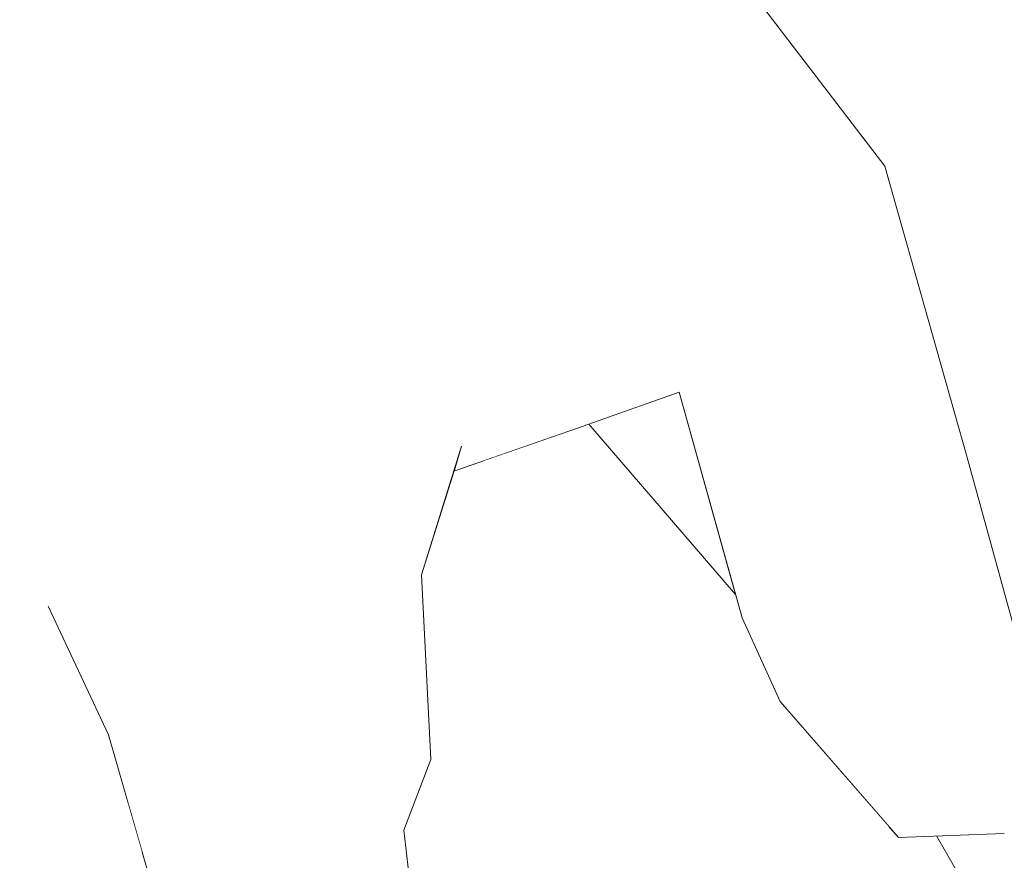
# Model space of a CAD drawing. Header units: millimetres. Extents: x 90539 to 127778, y -34922 to 14506.
# Tile 86 of 256: x 110708 to 110777, y 509 to 568. Entities that reach past the tile are written whole.
import ezdxf

# ---------------------------------------------------------------- set-up
doc = ezdxf.new("R2010")
doc.units = ezdxf.units.MM
doc.header["$MEASUREMENT"] = 0
doc.linetypes.add('Wipeout_Contour', pattern=[1000, 0, -1000])
for name, color, linetype in [('Nowe_A-Niepełnosprawni', 7, 'Continuous'), ('Nowe_A-Wymiary-Wewnętrzne', 7, 'Continuous'), ('Nowe_A-Wymiary-Zewnętrzne', 7, 'Continuous'), ('Nowe_A-Ściany-Działowe', 7, 'Continuous')]:
    doc.layers.add(name, color=color, linetype=linetype)
for name, color, linetype, lineweight in [('Nowe_A-Niepełnosprawni_Nr_pióra__4', 7, 'Continuous', 13), ('Nowe_A-Wymiary-Wewnętrzne_Nr_pióra__46', 5, 'Continuous', 15), ('Nowe_A-Wymiary-Zewnętrzne_Nr_pióra__46', 5, 'Continuous', 15)]:
    doc.layers.add(name, color=color, linetype=linetype, lineweight=lineweight)
for name, color, linetype, lineweight, true_color in [('Nowe_A-Wymiary-Wewnętrzne_Nr_pióra__45', 7, 'Continuous', 15, 0x40a5ff), ('Nowe_A-Wymiary-Wewnętrzne_Nr_pióra__85', 7, 'Continuous', 13, 0x80c2ff), ('Nowe_A-Wymiary-Zewnętrzne_Nr_pióra__45', 7, 'Continuous', 15, 0x40a5ff), ('Nowe_A-Wymiary-Zewnętrzne_Nr_pióra__85', 7, 'Continuous', 13, 0x80c2ff)]:
    doc.layers.add(name, color=color, linetype=linetype, lineweight=lineweight, true_color=true_color)
doc.styles.add('STYL_AUTOMATYCZNY_2', font='arial.ttf')
doc.dimstyles.new('STYL_AUTOMATYCZNY__1', dxfattribs={"dimtxt": 125, "dimasz": 47.5, "dimexe": 0.18, "dimexo": 20, "dimgap": 0, "dimtad": 1, "dimdec": 1, "dimlfac": 0.1, "dimzin": 0, "dimdsep": 46, "dimtxsty": 'STYL_AUTOMATYCZNY_2', "dimblk": 'ARROWHEAD_11', "dimblk1": 'ARROWHEAD_11', "dimblk2": 'ARROWHEAD_11', "dimcen": 0.09, "dimclrd": 256, "dimclre": 256, "dimclrt": 5, "dimadec": 1, "dimazin": 0, "dimtfac": 1, "dimtdec": 4, "dimtmove": 0, "dimatfit": 3, "dimfxl": 0, "dimtolj": 1, "dimtzin": 0, "dimarcsym": 0})

# ---------------------------------------------------------------- blocks, each defined once
blk = doc.blocks.new('ElemPrzekroju_23')
at = {"color": 254, "linetype": 'Wipeout_Contour', "lineweight": 0, "ltscale": 886058.081545}
blk.add_wipeout([(110740.469, 536.802), (110764.771, 508.597), (110769.247, 510.944), (110761.534, 519.81), (110758.833, 525.72), (110758.368, 527.388), (110747.998, 539.424), (110747.194, 539.14)], dxfattribs=at).dxf.layer = 'Nowe_A-Niepełnosprawni'
at = {"color": 254, "linetype": 'Wipeout_Contour', "lineweight": 0, "ltscale": 664672.424669}
blk.add_wipeout([(110764.771, 508.597), (110790.712, 463.893), (110797.894, 466.671), (110772.568, 510.314), (110769.885, 510.21), (110769.247, 510.944)], dxfattribs=at).dxf.layer = 'Nowe_A-Niepełnosprawni'
at = {"color": 254, "linetype": 'Wipeout_Contour', "lineweight": 0, "ltscale": 885948.133057}
blk.add_wipeout([(110734.912, 510.73), (110735.317, 507.313), (110749.442, 490.919), (110764.771, 508.597), (110740.469, 536.802), (110738.462, 536.104), (110736.178, 528.77), (110736.835, 515.72)], dxfattribs=at).dxf.layer = 'Nowe_A-Niepełnosprawni'
at = {"color": 254, "linetype": 'Wipeout_Contour', "lineweight": 0, "ltscale": 1772314.725868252}
blk.add_wipeout([(110787.055, 618), (110722.42, 618), (110724.192, 610.71), (110733.533, 595.38), (110750.772, 581.36), (110768.924, 557.64), (110774.743, 537.07), (110778.456, 523.53), (110779.106, 513.34), (110777.367, 510.5), (110772.568, 510.314), (110783.196, 492), (110792.835, 492), (110785.152, 502.45), (110777.961, 557.96), (110786.785, 604.12)], dxfattribs=at).dxf.layer = 'Nowe_A-Niepełnosprawni'
at = {"color": 254, "linetype": 'Wipeout_Contour', "lineweight": 0, "ltscale": 332238.754813}
blk.add_wipeout([(110747.343, 579.04), (110721.222, 590.42), (110765.77, 560.39)], dxfattribs=at).dxf.layer = 'Nowe_A-Niepełnosprawni'
at = {"color": 254, "linetype": 'Wipeout_Contour', "lineweight": 0, "ltscale": 332264.531795}
blk.add_wipeout([(110747.998, 539.424), (110758.368, 527.388), (110754.386, 541.68)], dxfattribs=at).dxf.layer = 'Nowe_A-Niepełnosprawni'
at = {"color": 254, "linetype": 'Wipeout_Contour', "lineweight": 0, "ltscale": 332330.019475}
blk.add_wipeout([(110772.813, 538.56), (110778.456, 523.53), (110774.743, 537.07)], dxfattribs=at).dxf.layer = 'Nowe_A-Niepełnosprawni'
at = {"color": 254, "linetype": 'Wipeout_Contour', "lineweight": 0, "ltscale": 332179.47078}
blk.add_wipeout([(110734.544, 493.72), (110726.858, 524.5), (110714.597, 524.33)], dxfattribs=at).dxf.layer = 'Nowe_A-Niepełnosprawni'
at = {"color": 254, "linetype": 'Wipeout_Contour', "lineweight": 0, "ltscale": 332217.851612}
blk.add_wipeout([(110750.631, 552.75), (110724.192, 555.98), (110739.006, 537.85)], dxfattribs=at).dxf.layer = 'Nowe_A-Niepełnosprawni'
at = {"color": 254, "linetype": 'Wipeout_Contour', "lineweight": 0, "ltscale": 332327.700594}
blk.add_wipeout([(110778.456, 523.53), (110772.813, 538.56), (110772.24, 524.21)], dxfattribs=at).dxf.layer = 'Nowe_A-Niepełnosprawni'
at = {"color": 254, "linetype": 'Wipeout_Contour', "lineweight": 0, "ltscale": 332292.351879}
blk.add_wipeout([(110764.483, 518.56), (110766.619, 537.52), (110757.695, 535.83)], dxfattribs=at).dxf.layer = 'Nowe_A-Niepełnosprawni'
at = {"color": 254, "linetype": 'Wipeout_Contour', "lineweight": 0, "ltscale": 442854.120861}
blk.add_wipeout([(110709.781, 526.56), (110707.766, 506.17), (110716.431, 509.188), (110715.504, 512.392)], dxfattribs=at).dxf.layer = 'Nowe_A-Niepełnosprawni'
at = {"color": 254, "linetype": 'Wipeout_Contour', "lineweight": 0, "ltscale": 332208.768904}
blk.add_wipeout([(110734.544, 493.72), (110737.047, 492.71), (110733.575, 512.57)], dxfattribs=at).dxf.layer = 'Nowe_A-Niepełnosprawni'
at = {"color": 254, "linetype": 'Wipeout_Contour', "lineweight": 0, "ltscale": 332219.066078}
blk.add_wipeout([(110724.192, 555.98), (110750.631, 552.75), (110740.095, 571.78)], dxfattribs=at).dxf.layer = 'Nowe_A-Niepełnosprawni'
at = {"color": 254, "linetype": 'Wipeout_Contour', "lineweight": 0, "ltscale": 332121.809622}
blk.add_wipeout([(110707.766, 506.17), (110709.781, 526.56), (110700.928, 514.88)], dxfattribs=at).dxf.layer = 'Nowe_A-Niepełnosprawni'
at = {"color": 254, "linetype": 'Wipeout_Contour', "lineweight": 0, "ltscale": 332294.151649}
blk.add_wipeout([(110769.885, 510.21), (110758.833, 525.72), (110761.534, 519.81)], dxfattribs=at).dxf.layer = 'Nowe_A-Niepełnosprawni'
at = {"color": 254, "linetype": 'Wipeout_Contour', "lineweight": 0, "ltscale": 332289.484769}
blk.add_wipeout([(110768.924, 557.64), (110750.772, 581.36), (110765.77, 560.39)], dxfattribs=at).dxf.layer = 'Nowe_A-Niepełnosprawni'
at = {"color": 254, "linetype": 'Wipeout_Contour', "lineweight": 0, "ltscale": 332172.990473}
blk.add_wipeout([(110718.245, 526.05), (110726.858, 524.5), (110724.192, 555.98)], dxfattribs=at).dxf.layer = 'Nowe_A-Niepełnosprawni'
at = {"color": 254, "linetype": 'Wipeout_Contour', "lineweight": 0, "ltscale": 332261.606464}
blk.add_wipeout([(110766.619, 537.52), (110740.095, 571.78), (110750.631, 552.75)], dxfattribs=at).dxf.layer = 'Nowe_A-Niepełnosprawni'
at = {"color": 254, "linetype": 'Wipeout_Contour', "lineweight": 0, "ltscale": 332198.838065}
blk.add_wipeout([(110724.192, 555.98), (110731.638, 537.6), (110739.006, 537.85)], dxfattribs=at).dxf.layer = 'Nowe_A-Niepełnosprawni'
at = {"color": 254, "linetype": 'Wipeout_Contour', "lineweight": 0, "ltscale": 332160.429477}
blk.add_wipeout([(110714.038, 517.46), (110727.798, 490.14), (110714.597, 524.33)], dxfattribs=at).dxf.layer = 'Nowe_A-Niepełnosprawni'
at = {"color": 254, "linetype": 'Wipeout_Contour', "lineweight": 0, "ltscale": 332190.297895}
blk.add_wipeout([(110740.095, 571.78), (110721.222, 590.42), (110724.192, 555.98)], dxfattribs=at).dxf.layer = 'Nowe_A-Niepełnosprawni'
at = {"color": 254, "linetype": 'Wipeout_Contour', "lineweight": 0, "ltscale": 332317.06761}
blk.add_wipeout([(110772.813, 538.56), (110774.743, 537.07), (110765.77, 560.39)], dxfattribs=at).dxf.layer = 'Nowe_A-Niepełnosprawni'
at = {"color": 254, "linetype": 'Wipeout_Contour', "lineweight": 0, "ltscale": 332240.622561}
blk.add_wipeout([(110739.006, 537.85), (110747.194, 539.14), (110750.631, 552.75)], dxfattribs=at).dxf.layer = 'Nowe_A-Niepełnosprawni'
at = {"color": 254, "linetype": 'Wipeout_Contour', "lineweight": 0, "ltscale": 332180.202559}
blk.add_wipeout([(110714.597, 524.33), (110727.798, 490.14), (110734.544, 493.72)], dxfattribs=at).dxf.layer = 'Nowe_A-Niepełnosprawni'
at = {"color": 254, "linetype": 'Wipeout_Contour', "lineweight": 0, "ltscale": 332154.536265}
blk.add_wipeout([(110704.98, 579.42), (110724.192, 555.98), (110721.222, 590.42)], dxfattribs=at).dxf.layer = 'Nowe_A-Niepełnosprawni'
at = {"color": 254, "linetype": 'Wipeout_Contour', "lineweight": 0, "ltscale": 332309.609519}
blk.add_wipeout([(110765.77, 560.39), (110766.619, 537.52), (110772.813, 538.56)], dxfattribs=at).dxf.layer = 'Nowe_A-Niepełnosprawni'
at = {"color": 254, "linetype": 'Wipeout_Contour', "lineweight": 0, "ltscale": 332229.016739}
blk.add_wipeout([(110738.462, 536.104), (110747.194, 539.14), (110739.006, 537.85)], dxfattribs=at).dxf.layer = 'Nowe_A-Niepełnosprawni'
at = {"color": 254, "linetype": 'Wipeout_Contour', "lineweight": 0, "ltscale": 332209.938134}
blk.add_wipeout([(110736.178, 528.77), (110733.575, 512.57), (110736.835, 515.72)], dxfattribs=at).dxf.layer = 'Nowe_A-Niepełnosprawni'
at = {"color": 254, "linetype": 'Wipeout_Contour', "lineweight": 0, "ltscale": 442872.326055}
blk.add_wipeout([(110707.766, 506.17), (110724.51, 478.81), (110719.336, 499.149), (110716.431, 509.188)], dxfattribs=at).dxf.layer = 'Nowe_A-Niepełnosprawni'
at = {"color": 254, "linetype": 'Wipeout_Contour', "lineweight": 0, "ltscale": 332268.658091}
blk.add_wipeout([(110747.343, 579.04), (110765.77, 560.39), (110750.772, 581.36)], dxfattribs=at).dxf.layer = 'Nowe_A-Niepełnosprawni'
at = {"color": 254, "linetype": 'Wipeout_Contour', "lineweight": 0, "ltscale": 332115.885299}
blk.add_wipeout([(110704.98, 579.42), (110697.202, 531.11), (110709.781, 526.56)], dxfattribs=at).dxf.layer = 'Nowe_A-Niepełnosprawni'
at = {"color": 254, "linetype": 'Wipeout_Contour', "lineweight": 0, "ltscale": 332315.119621}
blk.add_wipeout([(110772.813, 538.56), (110766.619, 537.52), (110772.24, 524.21)], dxfattribs=at).dxf.layer = 'Nowe_A-Niepełnosprawni'
at = {"color": 254, "linetype": 'Wipeout_Contour', "lineweight": 0, "ltscale": 332167.817684}
blk.add_wipeout([(110714.038, 517.46), (110722.75, 487.35), (110727.798, 490.14)], dxfattribs=at).dxf.layer = 'Nowe_A-Niepełnosprawni'
at = {"color": 254, "linetype": 'Wipeout_Contour', "lineweight": 0, "ltscale": 332209.111725}
blk.add_wipeout([(110733.575, 512.57), (110737.047, 492.71), (110734.912, 510.73)], dxfattribs=at).dxf.layer = 'Nowe_A-Niepełnosprawni'
at = {"color": 254, "linetype": 'Wipeout_Contour', "lineweight": 0, "ltscale": 332278.980103}
blk.add_wipeout([(110750.631, 552.75), (110757.695, 535.83), (110766.619, 537.52)], dxfattribs=at).dxf.layer = 'Nowe_A-Niepełnosprawni'
at = {"color": 254, "linetype": 'Wipeout_Contour', "lineweight": 0, "ltscale": 332111.839918}
blk.add_wipeout([(110697.202, 531.11), (110700.928, 514.88), (110709.781, 526.56)], dxfattribs=at).dxf.layer = 'Nowe_A-Niepełnosprawni'
at = {"color": 254, "linetype": 'Wipeout_Contour', "lineweight": 0, "ltscale": 332133.366442}
blk.add_wipeout([(110709.781, 526.56), (110714.597, 524.33), (110704.98, 579.42)], dxfattribs=at).dxf.layer = 'Nowe_A-Niepełnosprawni'
at = {"color": 254, "linetype": 'Wipeout_Contour', "lineweight": 0, "ltscale": 332313.710437}
blk.add_wipeout([(110774.743, 537.07), (110768.924, 557.64), (110765.77, 560.39)], dxfattribs=at).dxf.layer = 'Nowe_A-Niepełnosprawni'
at = {"color": 254, "linetype": 'Wipeout_Contour', "lineweight": 0, "ltscale": 332266.679085}
blk.add_wipeout([(110757.695, 535.83), (110750.631, 552.75), (110754.386, 541.68)], dxfattribs=at).dxf.layer = 'Nowe_A-Niepełnosprawni'
at = {"color": 254, "linetype": 'Wipeout_Contour', "lineweight": 0, "ltscale": 332114.772344}
blk.add_wipeout([(110700.928, 514.88), (110702.279, 503.11), (110707.766, 506.17)], dxfattribs=at).dxf.layer = 'Nowe_A-Niepełnosprawni'
at = {"color": 254, "linetype": 'Wipeout_Contour', "lineweight": 0, "ltscale": 332151.389116}
blk.add_wipeout([(110704.98, 579.42), (110718.245, 526.05), (110724.192, 555.98)], dxfattribs=at).dxf.layer = 'Nowe_A-Niepełnosprawni'
at = {"color": 254, "linetype": 'Wipeout_Contour', "lineweight": 0, "ltscale": 332256.247612}
blk.add_wipeout([(110754.386, 541.68), (110750.631, 552.75), (110747.194, 539.14)], dxfattribs=at).dxf.layer = 'Nowe_A-Niepełnosprawni'
at = {"color": 254, "linetype": 'Wipeout_Contour', "lineweight": 0, "ltscale": 332307.32377}
blk.add_wipeout([(110766.619, 537.52), (110764.483, 518.56), (110772.24, 524.21)], dxfattribs=at).dxf.layer = 'Nowe_A-Niepełnosprawni'
at = {"layer": 'Nowe_A-Niepełnosprawni_Nr_pióra__4', "color": 7, "linetype": 'Continuous', "lineweight": 13}
blk.add_line((110774.743, 537.07), (110768.924, 557.64), dxfattribs=at)
at = {"color": 254, "linetype": 'Wipeout_Contour', "lineweight": 0, "ltscale": 332276.214163}
blk.add_wipeout([(110765.77, 560.39), (110740.095, 571.78), (110766.619, 537.52)], dxfattribs=at).dxf.layer = 'Nowe_A-Niepełnosprawni'
at = {"color": 254, "linetype": 'Wipeout_Contour', "lineweight": 0, "ltscale": 332186.772634}
blk.add_wipeout([(110724.192, 555.98), (110726.858, 524.5), (110731.638, 537.6)], dxfattribs=at).dxf.layer = 'Nowe_A-Niepełnosprawni'
at = {"color": 254, "linetype": 'Wipeout_Contour', "lineweight": 0, "ltscale": 332141.736301}
blk.add_wipeout([(110714.038, 517.46), (110714.597, 524.33), (110709.781, 526.56)], dxfattribs=at).dxf.layer = 'Nowe_A-Niepełnosprawni'
at = {"color": 254, "linetype": 'Wipeout_Contour', "lineweight": 0, "ltscale": 332323.266607}
blk.add_wipeout([(110772.24, 524.21), (110769.885, 510.21), (110777.367, 510.5)], dxfattribs=at).dxf.layer = 'Nowe_A-Niepełnosprawni'
at = {"color": 254, "linetype": 'Wipeout_Contour', "lineweight": 0, "ltscale": 332231.630785}
blk.add_wipeout([(110765.77, 560.39), (110721.222, 590.42), (110740.095, 571.78)], dxfattribs=at).dxf.layer = 'Nowe_A-Niepełnosprawni'
at = {"color": 254, "linetype": 'Wipeout_Contour', "lineweight": 0, "ltscale": 332274.538725}
blk.add_wipeout([(110757.695, 535.83), (110754.386, 541.68), (110758.833, 525.72)], dxfattribs=at).dxf.layer = 'Nowe_A-Niepełnosprawni'
at = {"color": 254, "linetype": 'Wipeout_Contour', "lineweight": 0, "ltscale": 332210.581306}
blk.add_wipeout([(110739.006, 537.85), (110731.638, 537.6), (110736.178, 528.77)], dxfattribs=at).dxf.layer = 'Nowe_A-Niepełnosprawni'
at = {"color": 254, "linetype": 'Wipeout_Contour', "lineweight": 0, "ltscale": 332198.13321}
blk.add_wipeout([(110733.575, 512.57), (110726.858, 524.5), (110734.544, 493.72)], dxfattribs=at).dxf.layer = 'Nowe_A-Niepełnosprawni'
at = {"color": 254, "linetype": 'Wipeout_Contour', "lineweight": 0, "ltscale": 332331.393089}
blk.add_wipeout([(110772.24, 524.21), (110777.367, 510.5), (110778.456, 523.53)], dxfattribs=at).dxf.layer = 'Nowe_A-Niepełnosprawni'
at = {"layer": 'Nowe_A-Niepełnosprawni_Nr_pióra__4', "color": 7, "linetype": 'Continuous', "lineweight": 13}
for p, q in [((110768.924, 557.64), (110750.772, 581.36)), ((110754.386, 541.68), (110747.194, 539.14)), ((110747.194, 539.14), (110738.462, 536.104)), ((110778.456, 523.53), (110774.743, 537.07))]:
    blk.add_line(p, q, dxfattribs=at)
at = {"color": 254, "linetype": 'Wipeout_Contour', "lineweight": 0, "ltscale": 332285.100709}
blk.add_wipeout([(110758.833, 525.72), (110764.483, 518.56), (110757.695, 535.83)], dxfattribs=at).dxf.layer = 'Nowe_A-Niepełnosprawni'
at = {"color": 254, "linetype": 'Wipeout_Contour', "lineweight": 0, "ltscale": 332163.634001}
blk.add_wipeout([(110714.597, 524.33), (110726.858, 524.5), (110718.245, 526.05)], dxfattribs=at).dxf.layer = 'Nowe_A-Niepełnosprawni'
at = {"color": 254, "linetype": 'Wipeout_Contour', "lineweight": 0, "ltscale": 332208.97689}
blk.add_wipeout([(110734.912, 510.73), (110736.835, 515.72), (110733.575, 512.57)], dxfattribs=at).dxf.layer = 'Nowe_A-Niepełnosprawni'
at = {"layer": 'Nowe_A-Niepełnosprawni_Nr_pióra__4', "color": 7, "linetype": 'Continuous', "lineweight": 13}
for p, q in [((110747.998, 539.424), (110758.368, 527.388)), ((110737.047, 492.71), (110734.912, 510.73))]:
    blk.add_line(p, q, dxfattribs=at)
at = {"color": 254, "linetype": 'Wipeout_Contour', "lineweight": 0, "ltscale": 332141.602265}
blk.add_wipeout([(110718.245, 526.05), (110704.98, 579.42), (110714.597, 524.33)], dxfattribs=at).dxf.layer = 'Nowe_A-Niepełnosprawni'
at = {"color": 254, "linetype": 'Wipeout_Contour', "lineweight": 0, "ltscale": 332195.59314}
blk.add_wipeout([(110731.638, 537.6), (110726.858, 524.5), (110733.575, 512.57)], dxfattribs=at).dxf.layer = 'Nowe_A-Niepełnosprawni'
at = {"color": 254, "linetype": 'Wipeout_Contour', "lineweight": 0, "ltscale": 332296.827225}
blk.add_wipeout([(110758.833, 525.72), (110769.885, 510.21), (110764.483, 518.56)], dxfattribs=at).dxf.layer = 'Nowe_A-Niepełnosprawni'
at = {"layer": 'Nowe_A-Niepełnosprawni_Nr_pióra__4', "color": 7, "linetype": 'Continuous', "lineweight": 13}
for p, q in [((110758.833, 525.72), (110754.386, 541.68)), ((110761.534, 519.81), (110758.833, 525.72))]:
    blk.add_line(p, q, dxfattribs=at)
at = {"color": 254, "linetype": 'Wipeout_Contour', "lineweight": 0, "ltscale": 332205.218603}
blk.add_wipeout([(110731.638, 537.6), (110733.575, 512.57), (110736.178, 528.77)], dxfattribs=at).dxf.layer = 'Nowe_A-Niepełnosprawni'
at = {"color": 254, "linetype": 'Wipeout_Contour', "lineweight": 0, "ltscale": 332142.7264}
blk.add_wipeout([(110714.038, 517.46), (110709.781, 526.56), (110715.504, 512.392)], dxfattribs=at).dxf.layer = 'Nowe_A-Niepełnosprawni'
at = {"color": 254, "linetype": 'Wipeout_Contour', "lineweight": 0, "ltscale": 332310.04169}
blk.add_wipeout([(110769.885, 510.21), (110772.24, 524.21), (110764.483, 518.56)], dxfattribs=at).dxf.layer = 'Nowe_A-Niepełnosprawni'
at = {"layer": 'Nowe_A-Niepełnosprawni_Nr_pióra__4', "color": 7, "linetype": 'Continuous', "lineweight": 13}
for p, q in [((110736.178, 528.77), (110739.006, 537.85)), ((110736.178, 528.77), (110736.835, 515.72)), ((110714.038, 517.46), (110709.781, 526.56)), ((110761.534, 519.81), (110769.885, 510.21)), ((110722.75, 487.35), (110714.038, 517.46)), ((110736.835, 515.72), (110734.912, 510.73)), ((110777.367, 510.5), (110769.885, 510.21)), ((110772.568, 510.314), (110797.894, 466.671))]:
    blk.add_line(p, q, dxfattribs=at)
blk = doc.blocks.new('ElemPrzekroju_25')
at = {"color": 254, "linetype": 'Wipeout_Contour', "lineweight": 0, "ltscale": 6815411.693442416}
blk.add_wipeout([(109677.596, 2540), (109677.596, 2100), (110477.596, 2100), (110477.596, 519.192), (110503.659, 549.441), (110520.596, 562.244), (110520.596, 2117), (111654.596, 2117), (111654.596, 0), (111973.096, 0), (111973.096, 2.454), (111943.064, 2.454), (111910.439, 86.95), (111909.096, 94.154), (111909.096, 204.5), (111973.096, 204.5), (111973.096, 205.5), (111908.096, 205.5), (111908.096, 228.486), (111870.919, 228.486), (111870.919, 232.26), (111870.919, 232.76), (111870.9, 257.123), (111870.919, 260.302), (111870.919, 477.41), (111870.9, 514.769), (111870.919, 548.644), (111870.919, 566.625), (111870.717, 573.907), (111870.151, 590.349), (111869.582, 605.282), (111868.945, 621.574), (111868.278, 635.364), (111867.533, 651.496), (111866.733, 666.912), (111866.461, 675.528), (111870.873, 676.728), (111870.915, 687.28), (111870.919, 691.976), (111870.919, 692.514), (111908.096, 692.514), (111908.096, 717), (111918.494, 749.19), (111892.431, 753.663), (111890.424, 755.43), (111889.484, 757.69), (111889.61, 759.495), (111889.688, 759.954), (111890.43, 764.326), (111895.669, 795.02), (111896.266, 798.519), (111897.035, 800.848), (111898.427, 802.307), (111900.877, 803.298), (111934.167, 797.718), (111933.999, 797.19), (111947.822, 839.983), (111973.271, 839.983), (111973.271, 840), (112527.596, 840), (112527.596, 2540)], dxfattribs=at).dxf.layer = 'Nowe_A-Ściany-Działowe'
blk = doc.blocks.new('*D714')
at = {"layer": 'Nowe_A-Wymiary-Wewnętrzne_Nr_pióra__45', "linetype": 'Continuous', "lineweight": 15, "true_color": 0x40a5ff}
for points in [[(116511.164, 900), (116512.116, 895.216), (116514.825, 891.161), (116518.881, 888.452), (116523.664, 887.5), (116528.448, 888.452), (116532.503, 891.161), (116535.213, 895.216), (116536.164, 900), (116535.213, 904.784), (116532.503, 908.839), (116528.448, 911.548), (116523.664, 912.5), (116518.881, 911.548), (116514.825, 908.839), (116512.116, 904.784)], [(116511.164, 0), (116512.116, -4.784), (116514.825, -8.839), (116518.881, -11.548), (116523.664, -12.5), (116528.448, -11.548), (116532.503, -8.839), (116535.213, -4.784), (116536.164, 0), (116535.213, 4.784), (116532.503, 8.839), (116528.448, 11.548), (116523.664, 12.5), (116518.881, 11.548), (116514.825, 8.839), (116512.116, 4.784)]]:
    blk.add_hatch(color=161, dxfattribs=at).paths.add_polyline_path(points)
at = {"layer": 'Nowe_A-Wymiary-Wewnętrzne_Nr_pióra__45', "color": 161, "linetype": 'Continuous', "lineweight": 15, "true_color": 0x40a5ff}
for centre in [(116523.664, 900), (116523.664, 0)]:
    blk.add_circle(centre, 12.5, dxfattribs=at)
at = {"layer": 'Nowe_A-Wymiary-Wewnętrzne_Nr_pióra__85', "color": 151, "linetype": 'Continuous', "lineweight": 13, "true_color": 0x80c2ff}
for p, q in [((116511.164, 900), (116476.789, 900)), ((116570.539, 900), (116536.164, 900)), ((116523.664, 12.5), (116523.664, 887.5)), ((116511.164, 0), (116476.789, 0)), ((116570.539, 0), (116536.164, 0)), ((116523.664, -25), (116523.664, -12.5))]:
    blk.add_line(p, q, dxfattribs=at)
at = {"layer": 'Nowe_A-Wymiary-Wewnętrzne_Nr_pióra__46', "color": 5, "lineweight": 15, "insert": (116498.664, 283.175), "char_height": 125, "attachment_point": 7, "rotation": 90, "style": 'STYL_AUTOMATYCZNY_2'}
blk.add_mtext('\\A1;{\\pql;\\fArial|b0|i0|c238|p0;\\W1.000000;90,0}', dxfattribs=at)
blk = doc.blocks.new('ARROWHEAD_11')
at = {"color": 0, "linetype": 'Continuous', "lineweight": 0}
blk.add_line((0, 0), (-1, 0), dxfattribs=at)
at = {"color": 0, "linetype": 'Continuous', "lineweight": 0, "const_width": 0.25, "flags": 128}
blk.add_lwpolyline([(-0.125, 0, 1), (0.125, 0, 1)], format="xyb", close=True, dxfattribs=at)
blk = doc.blocks.new('*D748')
at = {"layer": 'Nowe_A-Wymiary-Zewnętrzne_Nr_pióra__45', "linetype": 'Continuous', "lineweight": 15, "true_color": 0x40a5ff}
for points in [[(119375.127, 12845), (119376.079, 12840.216), (119378.788, 12836.161), (119382.844, 12833.452), (119387.627, 12832.5), (119392.411, 12833.452), (119396.466, 12836.161), (119399.176, 12840.216), (119400.127, 12845), (119399.176, 12849.784), (119396.466, 12853.839), (119392.411, 12856.548), (119387.627, 12857.5), (119382.844, 12856.548), (119378.788, 12853.839), (119376.079, 12849.784)], [(119375.127, -450), (119376.079, -454.784), (119378.788, -458.839), (119382.844, -461.548), (119387.627, -462.5), (119392.411, -461.548), (119396.466, -458.839), (119399.176, -454.784), (119400.127, -450), (119399.176, -445.216), (119396.466, -441.161), (119392.411, -438.452), (119387.627, -437.5), (119382.844, -438.452), (119378.788, -441.161), (119376.079, -445.216)]]:
    blk.add_hatch(color=161, dxfattribs=at).paths.add_polyline_path(points)
at = {"layer": 'Nowe_A-Wymiary-Zewnętrzne_Nr_pióra__45', "color": 161, "linetype": 'Continuous', "lineweight": 15, "true_color": 0x40a5ff}
for centre in [(119387.627, 12845), (119387.627, -450)]:
    blk.add_circle(centre, 12.5, dxfattribs=at)
at = {"layer": 'Nowe_A-Wymiary-Zewnętrzne_Nr_pióra__85', "color": 151, "linetype": 'Continuous', "lineweight": 13, "true_color": 0x80c2ff}
for p, q in [((119387.627, 12857.5), (119387.627, 12870)), ((119375.127, 12845), (119340.752, 12845)), ((119434.502, 12845), (119400.127, 12845)), ((119387.627, -437.5), (119387.627, 12832.5)), ((119375.127, -450), (119340.752, -450)), ((119434.502, -450), (119400.127, -450)), ((119387.627, -475), (119387.627, -462.5))]:
    blk.add_line(p, q, dxfattribs=at)
at = {"layer": 'Nowe_A-Wymiary-Zewnętrzne_Nr_pióra__46', "color": 5, "lineweight": 15, "insert": (119362.627, 5911.521), "char_height": 125, "attachment_point": 7, "rotation": 90, "style": 'STYL_AUTOMATYCZNY_2'}
blk.add_mtext('\\A1;{\\pql;\\fArial|b0|i0|c238|p0;\\W1.000000;1\xa0329,5}', dxfattribs=at)

msp = doc.modelspace()

# ---------------------------------------------------------------- block references
at = {"layer": 'Nowe_A-Niepełnosprawni', "lineweight": 0}
msp.add_blockref('ElemPrzekroju_23', (0, 0), dxfattribs=at)

# ---------------------------------------------------------------- next in the draw order: block references
at = {"layer": 'Nowe_A-Ściany-Działowe', "lineweight": 0}
msp.add_blockref('ElemPrzekroju_25', (0, 0), dxfattribs=at)

# ---------------------------------------------------------------- next in the draw order: dimensions: what is measured, and where the dimension line sits
at = {"layer": 'Nowe_A-Wymiary-Wewnętrzne', "color": 151, "linetype": 'Continuous', "lineweight": 13, "true_color": 0x80c2ff}
dim = msp.add_linear_dim(base=(116523.664, 900), p1=(99177.598, 0), p2=(116907.598, 900), angle=90, dimstyle='STYL_AUTOMATYCZNY__1', dxfattribs=at)
dim.commit()
dim.dimension.update_dxf_attribs({"geometry": '*D714', "text_midpoint": (116436.164, 444.998), "dimtype": 160, "text_rotation": 90})
at = {"layer": 'Nowe_A-Wymiary-Zewnętrzne', "color": 151, "linetype": 'Continuous', "lineweight": 13, "true_color": 0x80c2ff}
dim = msp.add_linear_dim(base=(119387.627, 12845), p1=(95120.093, -450), p2=(98654.737, 12845), angle=90, dimstyle='STYL_AUTOMATYCZNY__1', dxfattribs=at)
dim.commit()
dim.dimension.update_dxf_attribs({"geometry": '*D748', "text_midpoint": (119300.127, 6192.642), "dimtype": 160, "text_rotation": 90})

doc.saveas('drawing.dxf')
